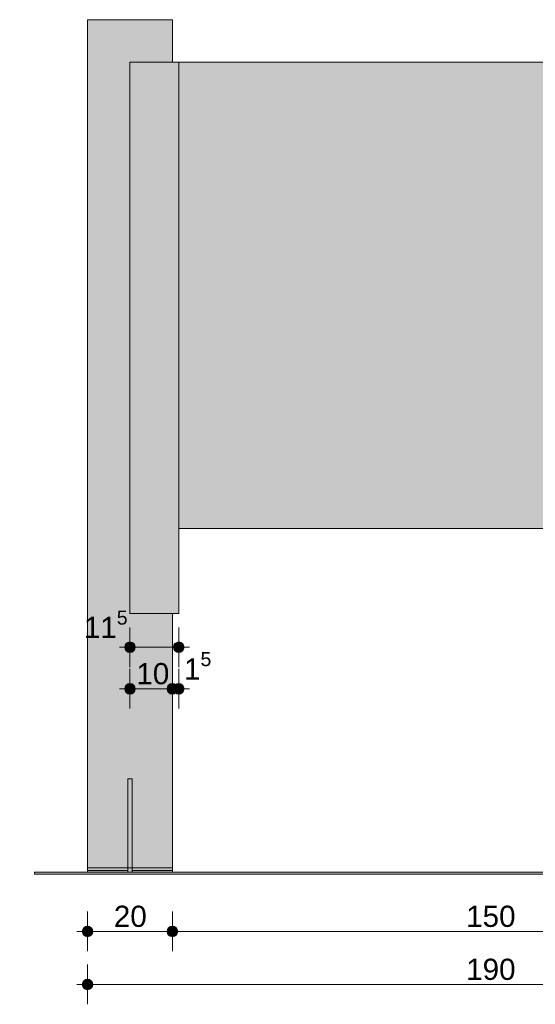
# Model space of a CAD drawing. Header units: millimetres. Extents: x 64850 to 1406978, y -593919 to 57306.
# Tile 4 of 5: x 1404546 to 1405762, y -593919 to -591597. Entities that reach past the tile are written whole.
import ezdxf

# ---------------------------------------------------------------- set-up
doc = ezdxf.new("R2010")
doc.units = ezdxf.units.MM
doc.header["$MEASUREMENT"] = 0
for name, color, linetype in [('_podstawa stalowa', 7, 'Continuous'), ('Konstrukcja - Słupy', 7, 'Continuous'), ('Konstrukcja - Ściany zew', 7, 'Continuous'), ('Sytuacja - Teren', 7, 'Continuous'), ('Wnętrze - Umeblowanie', 7, 'Continuous'), ('Wymiarowanie - Ogólne', 7, 'Continuous')]:
    doc.layers.add(name, color=color, linetype=linetype)
for name, color, linetype, lineweight in [('_podstawa stalowa_Nr_pióra__1', 7, 'Continuous', 13), ('Konstrukcja - Słupy_Nr_pióra__1', 7, 'Continuous', 13), ('Konstrukcja - Ściany zew_Nr_pióra__1', 7, 'Continuous', 13), ('Sytuacja - Teren_Nr_pióra__1', 7, 'Continuous', 13), ('Wnętrze - Umeblowanie_Nr_pióra__1', 7, 'Continuous', 13), ('Wymiarowanie - Ogólne_Nr_pióra__46', 5, 'Continuous', 15)]:
    doc.layers.add(name, color=color, linetype=linetype, lineweight=lineweight)
doc.layers.add('Wymiarowanie - Ogólne_Nr_pióra__45', color=7, linetype='Continuous', lineweight=15, true_color=0x40a5ff)
doc.layers.add('Wymiarowanie - Ogólne_Nr_pióra__85', color=7, linetype='Continuous', lineweight=13, true_color=0x80c2ff)
doc.styles.add('STYL_AUTOMATYCZNY_1', font='arial.ttf')
doc.dimstyles.new('STYL_AUTOMATYCZNY__1', dxfattribs={"dimtxt": 50, "dimasz": 47.5, "dimexe": 0.18, "dimexo": 0.0625, "dimgap": 0, "dimtad": 1, "dimtih": 1, "dimtoh": 1, "dimdec": 0, "dimlfac": 0.1, "dimzin": 0, "dimdsep": 46, "dimtxsty": 'STYL_AUTOMATYCZNY_1', "dimblk": 'ARROWHEAD_11', "dimblk1": 'ARROWHEAD_11', "dimblk2": 'ARROWHEAD_11', "dimcen": 0.09, "dimse1": 1, "dimse2": 1, "dimclrd": 256, "dimclre": 256, "dimclrt": 5, "dimazin": 0, "dimtfac": 1, "dimtdec": 4, "dimtmove": 0, "dimatfit": 3, "dimfxl": 1, "dimtolj": 1, "dimtzin": 0, "dimarcsym": 0})
doc.dimstyles.new('STYL_AUTOMATYCZNY__2', dxfattribs={"dimtxt": 50, "dimasz": 47.5, "dimexe": 0.18, "dimexo": 0.0625, "dimgap": 0, "dimtad": 1, "dimdec": 0, "dimlfac": 0.1, "dimzin": 0, "dimdsep": 46, "dimtxsty": 'STYL_AUTOMATYCZNY_1', "dimblk": 'ARROWHEAD_11', "dimblk1": 'ARROWHEAD_11', "dimblk2": 'ARROWHEAD_11', "dimcen": 0.09, "dimse1": 1, "dimse2": 1, "dimclrd": 256, "dimclre": 256, "dimclrt": 5, "dimazin": 0, "dimtfac": 1, "dimtdec": 4, "dimtmove": 0, "dimatfit": 3, "dimfxl": 1, "dimtolj": 1, "dimtzin": 0, "dimarcsym": 0})
doc.dimstyles.new('STYL_AUTOMATYCZNY__4', dxfattribs={"dimtxt": 50, "dimasz": 47.5, "dimexe": 0.18, "dimexo": 0.0625, "dimgap": 0, "dimtad": 1, "dimtih": 1, "dimtoh": 1, "dimdec": 0, "dimlfac": 0.1, "dimzin": 0, "dimdsep": 46, "dimtxsty": 'STYL_AUTOMATYCZNY_1', "dimblk": 'ARROWHEAD_11', "dimblk1": 'ARROWHEAD_11', "dimblk2": 'ARROWHEAD_11', "dimcen": 0.09, "dimse1": 1, "dimse2": 1, "dimclrd": 256, "dimclre": 256, "dimclrt": 5, "dimazin": 0, "dimtfac": 1, "dimtdec": 4, "dimtmove": 2, "dimatfit": 3, "dimfxl": 1, "dimtolj": 1, "dimtzin": 0, "dimarcsym": 0})

# ---------------------------------------------------------------- blocks, each defined once
blk = doc.blocks.new('ElemPrzekroju_10_3', base_point=(1326040.4, -593597.4))
at = {"layer": 'Konstrukcja - Słupy', "linetype": 'Continuous', "lineweight": 0, "true_color": 0x000000}
for points in [[(1404706.5, -591597.4), (1404706.5, -591697.4), (1404906.5, -591697.4), (1404906.5, -591597.4)], [(1404706.5, -592797.4), (1404806.5, -592797.4), (1404806.5, -591697.4), (1404706.5, -591697.4)], [(1404791.5, -591718.6), (1404791.5, -592797.4), (1404806.5, -592797.4), (1404806.5, -591711.5), (1404796.5, -591711.5)], [(1404706.5, -593597.4), (1404801.5, -593597.4), (1404801.5, -593387.4), (1404811.5, -593387.4), (1404811.5, -593597.4), (1404906.5, -593597.4), (1404906.5, -592997.4), (1404806.5, -592997.4), (1404806.5, -592797.4), (1404706.5, -592797.4)], [(1404806.5, -592797.4), (1404791.5, -592797.4), (1404791.5, -593018.6), (1404906.5, -593018.6), (1404906.5, -592997.4), (1404806.5, -592997.4)]]:
    blk.add_hatch(color=18, dxfattribs=at).paths.add_polyline_path(points)
at = {"layer": 'Konstrukcja - Słupy_Nr_pióra__1', "color": 7, "linetype": 'Continuous', "lineweight": 13}
for p, q in [((1404706.5, -591697.4), (1404706.5, -591597.4)), ((1404706.5, -591597.4), (1404906.5, -591597.4)), ((1404906.5, -591697.4), (1404906.5, -591597.4)), ((1404706.5, -592797.4), (1404706.5, -591697.4)), ((1404706.5, -593597.4), (1404706.5, -592797.4)), ((1404906.5, -593597.4), (1404906.5, -592997.4)), ((1404706.5, -593597.4), (1404801.5, -593597.4)), ((1404801.5, -593597.4), (1404811.5, -593597.4)), ((1404811.5, -593597.4), (1404906.5, -593597.4))]:
    blk.add_line(p, q, dxfattribs=at)
blk = doc.blocks.new('ElemPrzekroju_12_3', base_point=(1326040.4, -593597.4))
at = {"layer": 'Konstrukcja - Ściany zew', "linetype": 'Continuous', "lineweight": 0, "true_color": 0x000000}
for points in [[(1404921.5, -591697.4), (1404921.5, -592797.4), (1406391.5, -592797.4), (1406391.5, -591697.4)], [(1406306.5, -592797.4), (1406391.5, -592797.4), (1406391.5, -591697.4), (1406336.5, -591697.4), (1406336.5, -591775.1), (1406306.5, -591817.6)]]:
    blk.add_hatch(color=18, dxfattribs=at).paths.add_polyline_path(points)
at = {"layer": 'Konstrukcja - Ściany zew_Nr_pióra__1', "color": 7, "linetype": 'Continuous', "lineweight": 13}
for p, q in [((1406391.5, -591697.4), (1404921.5, -591697.4)), ((1404921.5, -592797.4), (1406391.5, -592797.4))]:
    blk.add_line(p, q, dxfattribs=at)
blk = doc.blocks.new('ElemPrzekroju_13_3', base_point=(1326040.4, -593597.4))
at = {"layer": 'Konstrukcja - Ściany zew', "linetype": 'Continuous', "lineweight": 0, "true_color": 0x000000}
blk.add_hatch(color=18, dxfattribs=at).paths.add_polyline_path([(1404921.5, -592997.4), (1404921.5, -591697.4), (1404806.5, -591697.4), (1404806.5, -592997.4)])
at = {"layer": 'Konstrukcja - Ściany zew_Nr_pióra__1', "color": 7, "linetype": 'Continuous', "lineweight": 13}
for p, q in [((1404921.5, -591697.4), (1404806.5, -591697.4)), ((1404806.5, -591697.4), (1404806.5, -592997.4)), ((1404921.5, -592997.4), (1404921.5, -591697.4)), ((1404806.5, -592997.4), (1404921.5, -592997.4))]:
    blk.add_line(p, q, dxfattribs=at)
blk = doc.blocks.new('ElemPrzekroju_15_3', base_point=(1326040.4, -593597.4))
at = {"layer": 'Sytuacja - Teren', "linetype": 'Continuous', "lineweight": 0, "true_color": 0x000000}
blk.add_hatch(color=18, dxfattribs=at).paths.add_polyline_path([(1406731.5, -593607.4), (1404581.5, -593607.4), (1404581.5, -593612.4), (1406731.5, -593612.4)])
at = {"layer": 'Sytuacja - Teren_Nr_pióra__1', "color": 7, "linetype": 'Continuous', "lineweight": 13}
for p, q in [((1404581.5, -593607.4), (1406731.5, -593607.4)), ((1404581.5, -593607.4), (1404581.5, -593612.4)), ((1406731.5, -593607.4), (1406731.5, -593612.4)), ((1404581.5, -593612.4), (1406731.5, -593612.4))]:
    blk.add_line(p, q, dxfattribs=at)
blk = doc.blocks.new('ElemPrzekroju_16_3', base_point=(1326040.4, -593597.4))
at = {"layer": '_podstawa stalowa', "linetype": 'Continuous', "lineweight": 0, "true_color": 0x000000}
for points in [[(1404801.5, -593607.4), (1404811.5, -593607.4), (1404811.5, -593387.4), (1404801.5, -593387.4)], [(1404801.5, -593597.4), (1404811.5, -593597.4), (1404811.5, -593387.4), (1404801.5, -593387.4)]]:
    blk.add_hatch(color=18, dxfattribs=at).paths.add_polyline_path(points)
at = {"layer": '_podstawa stalowa_Nr_pióra__1', "color": 7, "linetype": 'Continuous', "lineweight": 13}
for p, q in [((1404801.5, -593387.4), (1404811.5, -593387.4)), ((1404801.5, -593597.4), (1404801.5, -593387.4)), ((1404811.5, -593597.4), (1404811.5, -593387.4)), ((1404801.5, -593607.4), (1404801.5, -593597.4)), ((1404811.5, -593607.4), (1404811.5, -593597.4))]:
    blk.add_line(p, q, dxfattribs=at)
blk = doc.blocks.new('ElemPrzekroju_17_3', base_point=(1326040.4, -593597.4))
at = {"layer": 'Wnętrze - Umeblowanie', "linetype": 'Continuous', "lineweight": 0, "true_color": 0x000000}
for points in [[(1404906.5, -593603.4), (1404906.5, -593597.4), (1404811.5, -593597.4), (1404811.5, -593603.4)], [(1404906.5, -593597.4), (1404811.5, -593597.4), (1404811.5, -593603.4), (1404902.3, -593603.4)], [(1404906.5, -593605.1), (1404906.5, -593603.4), (1404811.5, -593603.4), (1404811.5, -593605.1)], [(1404906.5, -593605.1), (1404906.5, -593603.4), (1404811.5, -593603.4), (1404811.5, -593605.1)], [(1404811.5, -593605.1), (1404811.5, -593607.4), (1404906.5, -593607.4), (1404906.5, -593605.1)], [(1404906.5, -593605.1), (1404811.5, -593605.1), (1404811.5, -593607.4), (1404904.7, -593607.4)]]:
    blk.add_hatch(color=18, dxfattribs=at).paths.add_polyline_path(points)
at = {"layer": 'Wnętrze - Umeblowanie_Nr_pióra__1', "color": 7, "linetype": 'Continuous', "lineweight": 13}
for p, q in [((1404906.5, -593603.4), (1404811.5, -593603.4)), ((1404906.5, -593603.4), (1404906.5, -593597.4)), ((1404906.5, -593605.1), (1404906.5, -593603.4)), ((1404906.5, -593607.4), (1404906.5, -593605.1))]:
    blk.add_line(p, q, dxfattribs=at)
blk = doc.blocks.new('ElemPrzekroju_18_3', base_point=(1326040.4, -593597.4))
at = {"layer": 'Wnętrze - Umeblowanie', "linetype": 'Continuous', "lineweight": 0, "true_color": 0x000000}
for points in [[(1404706.5, -593603.4), (1404801.5, -593603.4), (1404801.5, -593597.4), (1404706.5, -593597.4)], [(1404706.5, -593603.4), (1404801.5, -593603.4), (1404801.5, -593597.4), (1404706.5, -593597.4)], [(1404706.5, -593605.1), (1404801.5, -593605.1), (1404801.5, -593603.4), (1404706.5, -593603.4)], [(1404706.5, -593605.1), (1404801.5, -593605.1), (1404801.5, -593603.4), (1404706.5, -593603.4)], [(1404706.5, -593607.4), (1404801.5, -593607.4), (1404801.5, -593605.1), (1404706.5, -593605.1)], [(1404706.5, -593607.4), (1404801.5, -593607.4), (1404801.5, -593605.1), (1404706.5, -593605.1)]]:
    blk.add_hatch(color=18, dxfattribs=at).paths.add_polyline_path(points)
at = {"layer": 'Wnętrze - Umeblowanie_Nr_pióra__1', "color": 7, "linetype": 'Continuous', "lineweight": 13}
for p, q in [((1404706.5, -593603.4), (1404706.5, -593597.4)), ((1404706.5, -593605.1), (1404706.5, -593603.4)), ((1404706.5, -593603.4), (1404801.5, -593603.4)), ((1404706.5, -593607.4), (1404706.5, -593605.1))]:
    blk.add_line(p, q, dxfattribs=at)
blk = doc.blocks.new('*D66', base_point=(1326040.4, -593597.4))
at = {"layer": 'Wymiarowanie - Ogólne_Nr_pióra__45', "linetype": 'Continuous', "lineweight": 15, "true_color": 0x40a5ff}
for points in [[(1404694, -593747.4), (1404695, -593752.2), (1404697.7, -593756.2), (1404701.7, -593758.9), (1404706.5, -593759.9), (1404711.3, -593758.9), (1404715.4, -593756.2), (1404718.1, -593752.2), (1404719, -593747.4), (1404718.1, -593742.6), (1404715.4, -593738.5), (1404711.3, -593735.8), (1404706.5, -593734.9), (1404701.7, -593735.8), (1404697.7, -593738.5), (1404695, -593742.6)], [(1404894, -593747.4), (1404895, -593752.2), (1404897.7, -593756.2), (1404901.7, -593758.9), (1404906.5, -593759.9), (1404911.3, -593758.9), (1404915.4, -593756.2), (1404918.1, -593752.2), (1404919, -593747.4), (1404918.1, -593742.6), (1404915.4, -593738.5), (1404911.3, -593735.8), (1404906.5, -593734.9), (1404901.7, -593735.8), (1404897.7, -593738.5), (1404895, -593742.6)]]:
    blk.add_hatch(color=161, dxfattribs=at).paths.add_polyline_path(points)
at = {"layer": 'Wymiarowanie - Ogólne_Nr_pióra__45', "color": 161, "linetype": 'Continuous', "lineweight": 15, "true_color": 0x40a5ff}
for centre in [(1404706.5, -593747.4), (1404906.5, -593747.4)]:
    blk.add_circle(centre, 12.5, dxfattribs=at)
at = {"layer": 'Wymiarowanie - Ogólne_Nr_pióra__85', "color": 151, "linetype": 'Continuous', "lineweight": 13, "true_color": 0x80c2ff}
for p, q in [((1404706.5, -593734.9), (1404706.5, -593700.5)), ((1404906.5, -593734.9), (1404906.5, -593700.5)), ((1404681.5, -593747.4), (1404694, -593747.4)), ((1404719, -593747.4), (1404894, -593747.4)), ((1404706.5, -593794.2), (1404706.5, -593759.9)), ((1404906.5, -593794.2), (1404906.5, -593759.9))]:
    blk.add_line(p, q, dxfattribs=at)
at = {"layer": 'Wymiarowanie - Ogólne_Nr_pióra__46', "color": 5, "lineweight": 15, "insert": (1404768.4, -593737.4), "char_height": 50, "attachment_point": 7, "style": 'STYL_AUTOMATYCZNY_1'}
blk.add_mtext('\\A1;{\\pql;\\fArial|b0|i0|c238|p0;\\W1.000000;20}', dxfattribs=at)
blk = doc.blocks.new('ARROWHEAD_11')
at = {"color": 0, "linetype": 'Continuous', "lineweight": 0}
blk.add_line((0, 0), (-1, 0), dxfattribs=at)
at = {"color": 0, "linetype": 'Continuous', "lineweight": 0, "const_width": 0.25, "flags": 128}
blk.add_lwpolyline([(-0.125, 0, 1), (0.125, 0, 1)], format="xyb", close=True, dxfattribs=at)
blk = doc.blocks.new('*D67', base_point=(1326040.4, -593597.4))
at = {"layer": 'Wymiarowanie - Ogólne_Nr_pióra__45', "linetype": 'Continuous', "lineweight": 15, "true_color": 0x40a5ff}
for points in [[(1404894, -593747.4), (1404895, -593752.2), (1404897.7, -593756.2), (1404901.7, -593758.9), (1404906.5, -593759.9), (1404911.3, -593758.9), (1404915.4, -593756.2), (1404918.1, -593752.2), (1404919, -593747.4), (1404918.1, -593742.6), (1404915.4, -593738.5), (1404911.3, -593735.8), (1404906.5, -593734.9), (1404901.7, -593735.8), (1404897.7, -593738.5), (1404895, -593742.6)], [(1406394, -593747.4), (1406395, -593752.2), (1406397.7, -593756.2), (1406401.7, -593758.9), (1406406.5, -593759.9), (1406411.3, -593758.9), (1406415.4, -593756.2), (1406418.1, -593752.2), (1406419, -593747.4), (1406418.1, -593742.6), (1406415.4, -593738.5), (1406411.3, -593735.8), (1406406.5, -593734.9), (1406401.7, -593735.8), (1406397.7, -593738.5), (1406395, -593742.6)]]:
    blk.add_hatch(color=161, dxfattribs=at).paths.add_polyline_path(points)
at = {"layer": 'Wymiarowanie - Ogólne_Nr_pióra__45', "color": 161, "linetype": 'Continuous', "lineweight": 15, "true_color": 0x40a5ff}
for centre in [(1404906.5, -593747.4), (1406406.5, -593747.4)]:
    blk.add_circle(centre, 12.5, dxfattribs=at)
at = {"layer": 'Wymiarowanie - Ogólne_Nr_pióra__85', "color": 151, "linetype": 'Continuous', "lineweight": 13, "true_color": 0x80c2ff}
for p, q in [((1404906.5, -593734.9), (1404906.5, -593700.5)), ((1406406.5, -593734.9), (1406406.5, -593700.5)), ((1404919, -593747.4), (1406394, -593747.4)), ((1404906.5, -593794.2), (1404906.5, -593759.9)), ((1406406.5, -593794.2), (1406406.5, -593759.9))]:
    blk.add_line(p, q, dxfattribs=at)
at = {"layer": 'Wymiarowanie - Ogólne_Nr_pióra__46', "color": 5, "lineweight": 15, "insert": (1405599.3, -593737.4), "char_height": 50, "attachment_point": 7, "style": 'STYL_AUTOMATYCZNY_1'}
blk.add_mtext('\\A1;{\\pql;\\fArial|b0|i0|c238|p0;\\W1.000000;150}', dxfattribs=at)
blk = doc.blocks.new('*D69', base_point=(1326040.4, -593597.4))
at = {"layer": 'Wymiarowanie - Ogólne_Nr_pióra__45', "linetype": 'Continuous', "lineweight": 15, "true_color": 0x40a5ff}
for points in [[(1404694, -593872.4), (1404695, -593877.2), (1404697.7, -593881.2), (1404701.7, -593883.9), (1404706.5, -593884.9), (1404711.3, -593883.9), (1404715.4, -593881.2), (1404718.1, -593877.2), (1404719, -593872.4), (1404718.1, -593867.6), (1404715.4, -593863.5), (1404711.3, -593860.8), (1404706.5, -593859.9), (1404701.7, -593860.8), (1404697.7, -593863.5), (1404695, -593867.6)], [(1406594, -593872.4), (1406595, -593877.2), (1406597.7, -593881.2), (1406601.7, -593883.9), (1406606.5, -593884.9), (1406611.3, -593883.9), (1406615.4, -593881.2), (1406618.1, -593877.2), (1406619, -593872.4), (1406618.1, -593867.6), (1406615.4, -593863.5), (1406611.3, -593860.8), (1406606.5, -593859.9), (1406601.7, -593860.8), (1406597.7, -593863.5), (1406595, -593867.6)]]:
    blk.add_hatch(color=161, dxfattribs=at).paths.add_polyline_path(points)
at = {"layer": 'Wymiarowanie - Ogólne_Nr_pióra__45', "color": 161, "linetype": 'Continuous', "lineweight": 15, "true_color": 0x40a5ff}
for centre in [(1404706.5, -593872.4), (1406606.5, -593872.4)]:
    blk.add_circle(centre, 12.5, dxfattribs=at)
at = {"layer": 'Wymiarowanie - Ogólne_Nr_pióra__85', "color": 151, "linetype": 'Continuous', "lineweight": 13, "true_color": 0x80c2ff}
for p, q in [((1404706.5, -593859.9), (1404706.5, -593825.5)), ((1406606.5, -593859.9), (1406606.5, -593825.5)), ((1404681.5, -593872.4), (1404694, -593872.4)), ((1404706.5, -593919.2), (1404706.5, -593884.9)), ((1404719, -593872.4), (1406594, -593872.4)), ((1406606.5, -593919.2), (1406606.5, -593884.9)), ((1406619, -593872.4), (1406631.5, -593872.4))]:
    blk.add_line(p, q, dxfattribs=at)
at = {"layer": 'Wymiarowanie - Ogólne_Nr_pióra__46', "color": 5, "lineweight": 15, "insert": (1405599.3, -593862.4), "char_height": 50, "attachment_point": 7, "style": 'STYL_AUTOMATYCZNY_1'}
blk.add_mtext('\\A1;{\\pql;\\fArial|b0|i0|c238|p0;\\W1.000000;190}', dxfattribs=at)
blk = doc.blocks.new('*D71', base_point=(1326040.4, -593597.4))
at = {"layer": 'Wymiarowanie - Ogólne_Nr_pióra__45', "linetype": 'Continuous', "lineweight": 15, "true_color": 0x40a5ff}
for points in [[(1406794, -592797.4), (1406795, -592802.2), (1406797.7, -592806.2), (1406801.7, -592808.9), (1406806.5, -592809.9), (1406811.3, -592808.9), (1406815.4, -592806.2), (1406818.1, -592802.2), (1406819, -592797.4), (1406818.1, -592792.6), (1406815.4, -592788.5), (1406811.3, -592785.8), (1406806.5, -592784.9), (1406801.7, -592785.8), (1406797.7, -592788.5), (1406795, -592792.6)], [(1406794, -592997.4), (1406795, -593002.2), (1406797.7, -593006.2), (1406801.7, -593008.9), (1406806.5, -593009.9), (1406811.3, -593008.9), (1406815.4, -593006.2), (1406818.1, -593002.2), (1406819, -592997.4), (1406818.1, -592992.6), (1406815.4, -592988.5), (1406811.3, -592985.8), (1406806.5, -592984.9), (1406801.7, -592985.8), (1406797.7, -592988.5), (1406795, -592992.6)]]:
    blk.add_hatch(color=161, dxfattribs=at).paths.add_polyline_path(points)
at = {"layer": 'Wymiarowanie - Ogólne_Nr_pióra__45', "color": 161, "linetype": 'Continuous', "lineweight": 15, "true_color": 0x40a5ff}
for centre in [(1406806.5, -592797.4), (1406806.5, -592997.4)]:
    blk.add_circle(centre, 12.5, dxfattribs=at)
at = {"layer": 'Wymiarowanie - Ogólne_Nr_pióra__85', "color": 151, "linetype": 'Continuous', "lineweight": 13, "true_color": 0x80c2ff}
for p, q in [((1406794, -592797.4), (1406759.7, -592797.4)), ((1406853.4, -592797.4), (1406819, -592797.4)), ((1406806.5, -592984.9), (1406806.5, -592809.9)), ((1406794, -592997.4), (1406759.7, -592997.4)), ((1406853.4, -592997.4), (1406819, -592997.4))]:
    blk.add_line(p, q, dxfattribs=at)
at = {"layer": 'Wymiarowanie - Ogólne_Nr_pióra__46', "color": 5, "lineweight": 15, "insert": (1406796.5, -592935.5), "char_height": 50, "attachment_point": 7, "rotation": 90, "style": 'STYL_AUTOMATYCZNY_1'}
blk.add_mtext('\\A1;{\\pql;\\fArial|b0|i0|c238|p0;\\W1.000000;20}', dxfattribs=at)
blk = doc.blocks.new('*D72', base_point=(1326040.4, -593597.4))
at = {"layer": 'Wymiarowanie - Ogólne_Nr_pióra__45', "linetype": 'Continuous', "lineweight": 15, "true_color": 0x40a5ff}
for points in [[(1406794, -591697.4), (1406795, -591702.2), (1406797.7, -591706.2), (1406801.7, -591708.9), (1406806.5, -591709.9), (1406811.3, -591708.9), (1406815.4, -591706.2), (1406818.1, -591702.2), (1406819, -591697.4), (1406818.1, -591692.6), (1406815.4, -591688.5), (1406811.3, -591685.8), (1406806.5, -591684.9), (1406801.7, -591685.8), (1406797.7, -591688.5), (1406795, -591692.6)], [(1406794, -592797.4), (1406795, -592802.2), (1406797.7, -592806.2), (1406801.7, -592808.9), (1406806.5, -592809.9), (1406811.3, -592808.9), (1406815.4, -592806.2), (1406818.1, -592802.2), (1406819, -592797.4), (1406818.1, -592792.6), (1406815.4, -592788.5), (1406811.3, -592785.8), (1406806.5, -592784.9), (1406801.7, -592785.8), (1406797.7, -592788.5), (1406795, -592792.6)]]:
    blk.add_hatch(color=161, dxfattribs=at).paths.add_polyline_path(points)
at = {"layer": 'Wymiarowanie - Ogólne_Nr_pióra__45', "color": 161, "linetype": 'Continuous', "lineweight": 15, "true_color": 0x40a5ff}
for centre in [(1406806.5, -591697.4), (1406806.5, -592797.4)]:
    blk.add_circle(centre, 12.5, dxfattribs=at)
at = {"layer": 'Wymiarowanie - Ogólne_Nr_pióra__85', "color": 151, "linetype": 'Continuous', "lineweight": 13, "true_color": 0x80c2ff}
for p, q in [((1406794, -591697.4), (1406759.7, -591697.4)), ((1406853.4, -591697.4), (1406819, -591697.4)), ((1406806.5, -592784.9), (1406806.5, -591709.9)), ((1406794, -592797.4), (1406759.7, -592797.4)), ((1406853.4, -592797.4), (1406819, -592797.4))]:
    blk.add_line(p, q, dxfattribs=at)
at = {"layer": 'Wymiarowanie - Ogólne_Nr_pióra__46', "color": 5, "lineweight": 15, "char_height": 50, "attachment_point": 7, "rotation": 90, "style": 'STYL_AUTOMATYCZNY_1'}
for s, insert in [('\\A1;{\\pql;\\fArial|b0|i0|c238|p0;\\W1.000000;10}', (1406796.5, -591786.1)), ('\\A1;{\\pql;\\fArial|b0|i0|c238|p0;\\W1.000000;110}', (1406796.5, -592340.2))]:
    blk.add_mtext(s, dxfattribs=dict(at, insert=insert))
blk = doc.blocks.new('*D77', base_point=(1326040.4, -593597.4))
at = {"layer": 'Wymiarowanie - Ogólne_Nr_pióra__45', "linetype": 'Continuous', "lineweight": 15, "true_color": 0x40a5ff}
for points in [[(1404794, -593077.2), (1404795, -593082), (1404797.7, -593086.1), (1404801.7, -593088.8), (1404806.5, -593089.7), (1404811.3, -593088.8), (1404815.4, -593086.1), (1404818.1, -593082), (1404819, -593077.2), (1404818.1, -593072.5), (1404815.4, -593068.4), (1404811.3, -593065.7), (1404806.5, -593064.7), (1404801.7, -593065.7), (1404797.7, -593068.4), (1404795, -593072.5)], [(1404909, -593077.2), (1404910, -593082), (1404912.7, -593086.1), (1404916.7, -593088.8), (1404921.5, -593089.7), (1404926.3, -593088.8), (1404930.4, -593086.1), (1404933.1, -593082), (1404934, -593077.2), (1404933.1, -593072.5), (1404930.4, -593068.4), (1404926.3, -593065.7), (1404921.5, -593064.7), (1404916.7, -593065.7), (1404912.7, -593068.4), (1404910, -593072.5)]]:
    blk.add_hatch(color=161, dxfattribs=at).paths.add_polyline_path(points)
at = {"layer": 'Wymiarowanie - Ogólne_Nr_pióra__45', "color": 161, "linetype": 'Continuous', "lineweight": 15, "true_color": 0x40a5ff}
for centre in [(1404806.5, -593077.2), (1404921.5, -593077.2)]:
    blk.add_circle(centre, 12.5, dxfattribs=at)
at = {"layer": 'Wymiarowanie - Ogólne_Nr_pióra__85', "color": 151, "linetype": 'Continuous', "lineweight": 13, "true_color": 0x80c2ff}
for p, q in [((1404806.5, -593064.7), (1404806.5, -593030.4)), ((1404921.5, -593064.7), (1404921.5, -593030.4)), ((1404781.5, -593077.2), (1404794, -593077.2)), ((1404806.5, -593124.1), (1404806.5, -593089.7)), ((1404819, -593077.2), (1404909, -593077.2)), ((1404921.5, -593124.1), (1404921.5, -593089.7)), ((1404934, -593077.2), (1404946.5, -593077.2))]:
    blk.add_line(p, q, dxfattribs=at)
at = {"layer": 'Wymiarowanie - Ogólne_Nr_pióra__46', "color": 5, "lineweight": 15, "insert": (1404697.7, -593070.1), "char_height": 50, "attachment_point": 7, "style": 'STYL_AUTOMATYCZNY_1'}
blk.add_mtext('\\A1;{\\pql;\\fArial|b0|i0|c238|p0;\\W1.000000;11\\fArial|b0|i0|c238|p0;\\W1.000000;\\A1{\\H.66x;\\S5^  ;}}', dxfattribs=at)
blk = doc.blocks.new('*D79', base_point=(1326040.4, -593597.4))
at = {"layer": 'Wymiarowanie - Ogólne_Nr_pióra__45', "linetype": 'Continuous', "lineweight": 15, "true_color": 0x40a5ff}
for points in [[(1404794, -593175.2), (1404795, -593179.9), (1404797.7, -593184), (1404801.7, -593186.7), (1404806.5, -593187.7), (1404811.3, -593186.7), (1404815.4, -593184), (1404818.1, -593179.9), (1404819, -593175.2), (1404818.1, -593170.4), (1404815.4, -593166.3), (1404811.3, -593163.6), (1404806.5, -593162.7), (1404801.7, -593163.6), (1404797.7, -593166.3), (1404795, -593170.4)], [(1404894, -593175.2), (1404895, -593179.9), (1404897.7, -593184), (1404901.7, -593186.7), (1404906.5, -593187.7), (1404911.3, -593186.7), (1404915.4, -593184), (1404918.1, -593179.9), (1404919, -593175.2), (1404918.1, -593170.4), (1404915.4, -593166.3), (1404911.3, -593163.6), (1404906.5, -593162.7), (1404901.7, -593163.6), (1404897.7, -593166.3), (1404895, -593170.4)]]:
    blk.add_hatch(color=161, dxfattribs=at).paths.add_polyline_path(points)
at = {"layer": 'Wymiarowanie - Ogólne_Nr_pióra__45', "color": 161, "linetype": 'Continuous', "lineweight": 15, "true_color": 0x40a5ff}
for centre in [(1404806.5, -593175.2), (1404906.5, -593175.2)]:
    blk.add_circle(centre, 12.5, dxfattribs=at)
at = {"layer": 'Wymiarowanie - Ogólne_Nr_pióra__85', "color": 151, "linetype": 'Continuous', "lineweight": 13, "true_color": 0x80c2ff}
for p, q in [((1404806.5, -593162.7), (1404806.5, -593128.3)), ((1404906.5, -593162.7), (1404906.5, -593128.3)), ((1404781.5, -593175.2), (1404794, -593175.2)), ((1404806.5, -593222), (1404806.5, -593187.7)), ((1404819, -593175.2), (1404894, -593175.2)), ((1404906.5, -593222), (1404906.5, -593187.7))]:
    blk.add_line(p, q, dxfattribs=at)
at = {"layer": 'Wymiarowanie - Ogólne_Nr_pióra__46', "color": 5, "lineweight": 15, "insert": (1404821.6, -593165.2), "char_height": 50, "attachment_point": 7, "style": 'STYL_AUTOMATYCZNY_1'}
blk.add_mtext('\\A1;{\\pql;\\fArial|b0|i0|c238|p0;\\W1.000000;10}', dxfattribs=at)
blk = doc.blocks.new('*D80', base_point=(1326040.4, -593597.4))
at = {"layer": 'Wymiarowanie - Ogólne_Nr_pióra__45', "linetype": 'Continuous', "lineweight": 15, "true_color": 0x40a5ff}
for points in [[(1404894, -593175.2), (1404895, -593179.9), (1404897.7, -593184), (1404901.7, -593186.7), (1404906.5, -593187.7), (1404911.3, -593186.7), (1404915.4, -593184), (1404918.1, -593179.9), (1404919, -593175.2), (1404918.1, -593170.4), (1404915.4, -593166.3), (1404911.3, -593163.6), (1404906.5, -593162.7), (1404901.7, -593163.6), (1404897.7, -593166.3), (1404895, -593170.4)], [(1404909, -593175.2), (1404910, -593179.9), (1404912.7, -593184), (1404916.7, -593186.7), (1404921.5, -593187.7), (1404926.3, -593186.7), (1404930.4, -593184), (1404933.1, -593179.9), (1404934, -593175.2), (1404933.1, -593170.4), (1404930.4, -593166.3), (1404926.3, -593163.6), (1404921.5, -593162.7), (1404916.7, -593163.6), (1404912.7, -593166.3), (1404910, -593170.4)]]:
    blk.add_hatch(color=161, dxfattribs=at).paths.add_polyline_path(points)
at = {"layer": 'Wymiarowanie - Ogólne_Nr_pióra__45', "color": 161, "linetype": 'Continuous', "lineweight": 15, "true_color": 0x40a5ff}
for centre in [(1404906.5, -593175.2), (1404921.5, -593175.2)]:
    blk.add_circle(centre, 12.5, dxfattribs=at)
at = {"layer": 'Wymiarowanie - Ogólne_Nr_pióra__85', "color": 151, "linetype": 'Continuous', "lineweight": 13, "true_color": 0x80c2ff}
for p, q in [((1404906.5, -593162.7), (1404906.5, -593128.3)), ((1404921.5, -593162.7), (1404921.5, -593128.3)), ((1404906.5, -593175.2), (1404921.5, -593175.2)), ((1404906.5, -593222), (1404906.5, -593187.7)), ((1404921.5, -593222), (1404921.5, -593187.7)), ((1404934, -593175.2), (1404946.5, -593175.2))]:
    blk.add_line(p, q, dxfattribs=at)
at = {"layer": 'Wymiarowanie - Ogólne_Nr_pióra__46', "color": 5, "lineweight": 15, "insert": (1404934, -593168), "char_height": 50, "attachment_point": 7, "style": 'STYL_AUTOMATYCZNY_1'}
blk.add_mtext('\\A1;{\\pql;\\fArial|b0|i0|c238|p0;\\W1.000000;1\\fArial|b0|i0|c238|p0;\\W1.000000;\\A1{\\H.66x;\\S5^  ;}}', dxfattribs=at)

msp = doc.modelspace()

# ---------------------------------------------------------------- block references
at = {"layer": '_podstawa stalowa', "lineweight": 0}
msp.add_blockref('ElemPrzekroju_16_3', (1326040.4, -593597.4), dxfattribs=at)
at = {"layer": 'Konstrukcja - Słupy', "lineweight": 0}
msp.add_blockref('ElemPrzekroju_10_3', (1326040.4, -593597.4), dxfattribs=at)
at = {"layer": 'Konstrukcja - Ściany zew', "lineweight": 0}
for name in ['ElemPrzekroju_13_3', 'ElemPrzekroju_12_3']:
    msp.add_blockref(name, (1326040.4, -593597.4), dxfattribs=at)
at = {"layer": 'Sytuacja - Teren', "lineweight": 0}
msp.add_blockref('ElemPrzekroju_15_3', (1326040.4, -593597.4), dxfattribs=at)
at = {"layer": 'Wnętrze - Umeblowanie', "lineweight": 0}
for name in ['ElemPrzekroju_18_3', 'ElemPrzekroju_17_3']:
    msp.add_blockref(name, (1326040.4, -593597.4), dxfattribs=at)

# ---------------------------------------------------------------- dimensions: what is measured, and where the dimension line sits
at = {"layer": 'Wymiarowanie - Ogólne', "color": 151, "linetype": 'Continuous', "lineweight": 13, "true_color": 0x80c2ff}
for base, p1, p2, picture, middle in [((1406806.5, -591697.4), (1392175.7, -592797.4), (1406506.5, -591697.4), '*D72', (1406771.5, -592287.5)), ((1406806.5, -592797.4), (1406396.5, -592997.4), (1392175.7, -592797.4), '*D71', (1406771.5, -592897.5))]:
    dim = msp.add_linear_dim(base=base, p1=p1, p2=p2, angle=90, dimstyle='STYL_AUTOMATYCZNY__2', dxfattribs=at)
    dim.commit()
    dim.dimension.update_dxf_attribs({"geometry": picture, "text_midpoint": middle, "dimtype": 160, "text_rotation": 90})
for base, p1, p2, dimstyle, picture, middle in [((1404921.5315741, -593077.2388938), (1404806.5315741, -592997.3680874), (1404921.5315741, -592997.3680874), 'STYL_AUTOMATYCZNY__1', '*D77', (1404863.9468228, -593042.2388937)), ((1404921.5315741, -593175.1579437), (1404906.5315741, -592997.3680874), (1404921.5315741, -592997.3680874), 'STYL_AUTOMATYCZNY__1', '*D80', (1404953.0573241, -593140.1579435)), ((1404906.5, -593175.2), (1404806.5, -592997.4), (1404906.5, -592997.4), 'STYL_AUTOMATYCZNY__4', '*D79', (1404859.7, -593140.2)), ((1404906.5, -593747.4), (1404706.5, -593597.4), (1404906.5, -593597.4), 'STYL_AUTOMATYCZNY__1', '*D66', (1404806.4, -593712.4)), ((1406606.5, -593872.4), (1404706.5, -593597.4), (1406606.5, -593597.4), 'STYL_AUTOMATYCZNY__1', '*D69', (1405654.5, -593837.4)), ((1406406.5, -593747.4), (1404906.5, -593597.4), (1406406.5, -593597.4), 'STYL_AUTOMATYCZNY__1', '*D67', (1405654.5, -593712.4))]:
    dim = msp.add_linear_dim(base=base, p1=p1, p2=p2, dimstyle=dimstyle, dxfattribs=at)
    dim.commit()
    dim.dimension.update_dxf_attribs({"geometry": picture, "text_midpoint": middle, "dimtype": 160})

doc.saveas('drawing.dxf')
